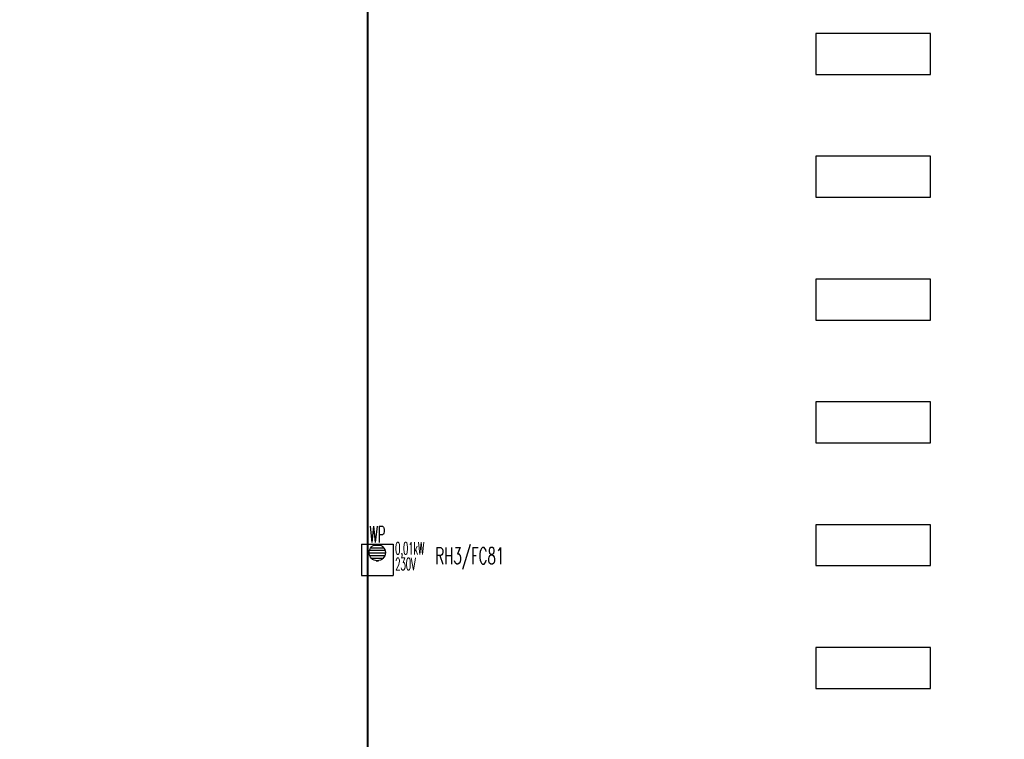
# Model space of a CAD drawing. Header units: millimetres. Extents: x -7955266 to 72030, y -46136 to 9299934.
# Tile 118 of 203: x -5057354 to -5033294, y 6481186 to 6498765. Entities that reach past the tile are written whole.
import ezdxf
from ezdxf.enums import TextEntityAlignment as Align

# ---------------------------------------------------------------- set-up
doc = ezdxf.new("R2010")
doc.units = ezdxf.units.MM
doc.header["$LTSCALE"] = 10
doc.layers.add('0-NASWIETLA', color=7, linetype='Continuous')
for name, color, linetype, lineweight in [('BMS_urzadzenia_nr_obw_magistrala', 140, 'Continuous', 13), ('BMS_urzadzenia_WE_WY', 30, 'Continuous', 20), ('IE_ATRYBUTY_ BLOCK_1', 7, 'Continuous', 25), ('IE_ATRYBUTY_ BLOCK_2', 7, 'Continuous', 18), ('IE_urzadzenia', 30, 'Continuous', 25), ('IE_urzadzenia_nr_obw', 94, 'Continuous', 20), ('IE_zwody', 140, 'Continuous', 40)]:
    doc.layers.add(name, color=color, linetype=linetype, lineweight=lineweight)
doc.styles.add('ROMANS', font='romans.shx', dxfattribs={"width": 0.8})

# ---------------------------------------------------------------- blocks, each defined once
blk = doc.blocks.new('urzadzenie_wpust dachowy')
h = blk.add_hatch()
h.set_pattern_fill('ANSI31', color=256, scale=10, angle=315, style=0)
h.set_pattern_definition([(0, (3e-14, -297.45), (1e-14, 31.75), [])])
edge = h.paths.add_edge_path()
edge.add_arc((-1, -104), 100, 0, 360)
for p, q in [((-192, 0), (192, 0)), ((-192, 0), (-192, -384)), ((192, 0), (192, -384)), ((-192, -384), (192, -384))]:
    blk.add_line(p, q)
blk.add_circle((-1, -104), 100)
at = {"layer": 'BMS_urzadzenia_nr_obw_magistrala', "style": 'ROMANS', "width": 0.5, "flags": 8}
blk.add_attdef('ADR_BMS', (239, -153), '', height=150, dxfattribs=at)
at = {"layer": 'BMS_urzadzenia_WE_WY', "style": 'ROMANS', "width": 0.5, "flags": 8}
blk.add_attdef('BMS_WE_WY', (239, -358), '', height=150, dxfattribs=at)
at = {"layer": 'IE_ATRYBUTY_ BLOCK_1', "style": 'ROMANS', "width": 0.5, "flags": 8}
blk.add_attdef('TYP', text='', height=200, dxfattribs=at).set_placement((-1, 18), align=Align.CENTER)
at = {"layer": 'IE_ATRYBUTY_ BLOCK_2', "style": 'ROMANS', "width": 0.5, "flags": 8}
for tag, p in [('OPIS1', (-1, -366)), ('OPIS2', (-1, -759))]:
    blk.add_attdef(tag, text='', height=150, dxfattribs=at).set_placement(p, align=Align.CENTER)
at = {"layer": 'IE_urzadzenia_nr_obw', "style": 'ROMANS', "width": 0.5, "flags": 8}
blk.add_attdef('NR_OBW', text='', height=150, dxfattribs=at).set_placement((-1, -570), align=Align.CENTER)
blk = doc.blocks.new('G$C4A87D2E6')
at = {"layer": '0-NASWIETLA', "color": 1}
for points in [[(-3610, -13586), (-3610, -13486), (-3890, -13486), (-3890, -13586)], [(-3610, -13886), (-3610, -13786), (-3890, -13786), (-3890, -13886)], [(-3610, -14186), (-3610, -14086), (-3890, -14086), (-3890, -14186)], [(-3610, -14486), (-3610, -14386), (-3890, -14386), (-3890, -14486)], [(-3610, -14786), (-3610, -14686), (-3890, -14686), (-3890, -14786)], [(-3610, -15086), (-3610, -14986), (-3890, -14986), (-3890, -15086)]]:
    blk.add_lwpolyline(points, close=True, dxfattribs=at)

msp = doc.modelspace()

# ---------------------------------------------------------------- linework, layer by layer
at = {"layer": 'IE_zwody'}
msp.add_line((-5048858, 6634449, 0), (-5048858, 6455619, 0), dxfattribs=at)

# ---------------------------------------------------------------- block references
at = {"xscale": 10, "yscale": 10, "zscale": 10}
msp.add_blockref('G$C4A87D2E6', (-4998996, 6633288), dxfattribs=at)
at = {"layer": 'IE_urzadzenia'}
ref = msp.add_blockref('urzadzenie_wpust dachowy', (-5048616, 6485955), dxfattribs=dict(at, xscale=2, yscale=2, zscale=2))
ref.add_attrib('OPIS1', '0,01kW', dxfattribs={"layer": 'IE_ATRYBUTY_ BLOCK_2', "height": 300, "style": 'ROMANS', "width": 0.5, "flags": 8}).set_placement((-5047822, 6485702), align=Align.CENTER)
ref.add_attrib('OPIS2', '230V', dxfattribs={"layer": 'IE_ATRYBUTY_ BLOCK_2', "height": 300, "style": 'ROMANS', "width": 0.5, "flags": 8}).set_placement((-5047926, 6485317), align=Align.CENTER)
ref.add_attrib('TYP', 'WP', dxfattribs={"layer": 'IE_ATRYBUTY_ BLOCK_1', "height": 400, "style": 'ROMANS', "width": 0.5, "flags": 8}).set_placement((-5048617, 6485990), align=Align.CENTER)

# ---------------------------------------------------------------- texts
at = {"layer": 'IE_urzadzenia_nr_obw', "style": 'ROMANS', "width": 0.6}
msp.add_text('RH3/FC81', height=400, dxfattribs=at).set_placement((-5047200, 6485468))

doc.saveas('drawing.dxf')
